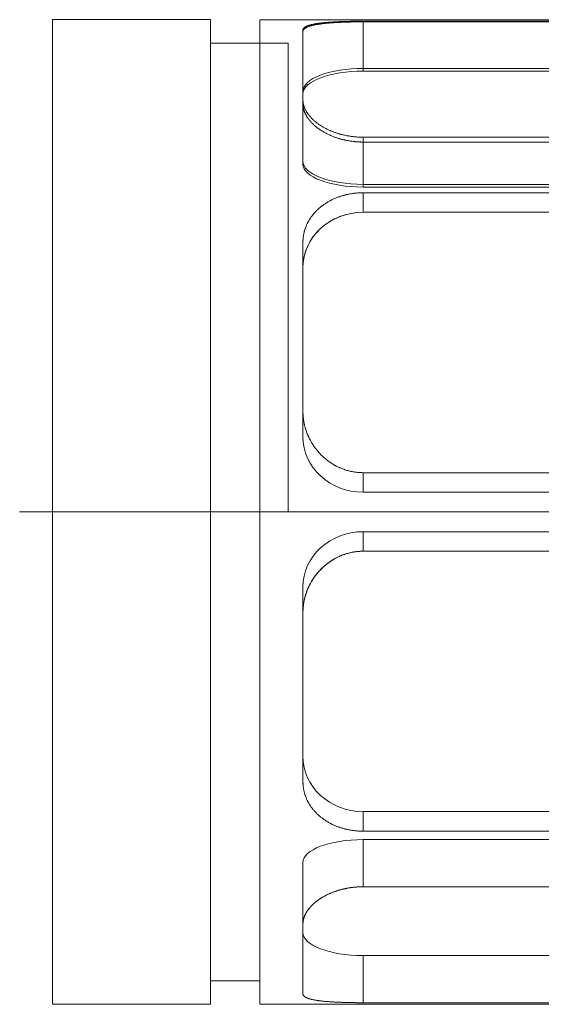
# Model space of a CAD drawing. Header units: millimetres. Extents: x 19428 to 22105, y 2450 to 5923.
# Tile 8 of 35: x 20719.35 to 20727.4, y 3492.61 to 3507.81. Entities that reach past the tile are written whole.
import ezdxf

# ---------------------------------------------------------------- set-up
doc = ezdxf.new("R2010")
doc.units = ezdxf.units.MM
doc.layers.add('图层7', color=4, linetype='Continuous', lineweight=13)

# ---------------------------------------------------------------- blocks, each defined once
blk = doc.blocks.new('VL-O-1-4')
at = {"layer": '图层7'}
for p, q in [((1810.248, -1474.71), (1810.248, -1489.91)), ((1812.689, -1474.71), (1810.248, -1474.71)), ((1812.689, -1474.71), (1812.689, -1489.91)), ((1813.449, -1474.711), (1839.449, -1474.711)), ((1813.449, -1489.91), (1813.449, -1474.711)), ((1815.044, -1474.735), (1824.218, -1474.735)), ((1815.044, -1474.735), (1815.044, -1474.745)), ((1824.218, -1474.745), (1815.044, -1474.745)), ((1815.044, -1474.745), (1815.044, -1475.504)), ((1814.116, -1474.871), (1814.116, -1474.895)), ((1814.116, -1474.895), (1814.116, -1476.011)), ((1813.449, -1475.072), (1812.689, -1475.072)), ((1813.888, -1475.072), (1813.449, -1475.072)), ((1813.888, -1475.073), (1813.449, -1475.073)), ((1813.888, -1482.31), (1813.888, -1475.073)), ((1815.044, -1475.463), (1824.218, -1475.463)), ((1824.218, -1475.504), (1815.044, -1475.504)), ((1814.116, -1476.011), (1814.116, -1476.939)), ((1824.218, -1476.524), (1815.044, -1476.524)), ((1815.044, -1476.524), (1815.044, -1477.294)), ((1815.044, -1476.599), (1824.218, -1476.599)), ((1824.218, -1477.253), (1815.044, -1477.253)), ((1815.044, -1477.294), (1824.218, -1477.294)), ((1824.218, -1477.383), (1815.044, -1477.383)), ((1815.044, -1477.383), (1815.044, -1477.684)), ((1824.218, -1477.684), (1815.044, -1477.684)), ((1814.116, -1478.15), (1814.116, -1480.755)), ((1814.116, -1480.755), (1814.116, -1481.147)), ((1815.044, -1481.704), (1824.218, -1481.704)), ((1815.044, -1481.704), (1815.044, -1482.005)), ((1815.044, -1482.005), (1824.218, -1482.005)), ((1847.155, -1482.31), (1809.742, -1482.31)), ((1834.515, -1482.31), (1813.888, -1482.31)), ((1815.044, -1482.917), (1815.044, -1482.616)), ((1824.218, -1482.616), (1815.044, -1482.616)), ((1824.218, -1482.917), (1815.044, -1482.917)), ((1814.116, -1483.866), (1814.116, -1483.473)), ((1814.116, -1483.866), (1814.116, -1486.471)), ((1815.044, -1487.238), (1815.044, -1486.936)), ((1815.044, -1486.936), (1824.218, -1486.936)), ((1815.044, -1487.238), (1824.218, -1487.238)), ((1815.044, -1488.096), (1815.044, -1487.368)), ((1824.218, -1487.368), (1815.044, -1487.368)), ((1814.116, -1488.67), (1814.116, -1487.723)), ((1824.218, -1488.096), (1815.044, -1488.096)), ((1814.116, -1488.67), (1814.116, -1489.75)), ((1815.044, -1489.886), (1815.044, -1489.158)), ((1815.044, -1489.158), (1824.218, -1489.158)), ((1812.689, -1489.548), (1813.449, -1489.548)), ((1815.044, -1489.886), (1824.218, -1489.886)), ((1810.248, -1489.91), (1812.689, -1489.91)), ((1813.449, -1489.91), (1839.449, -1489.91))]:
    blk.add_line(p, q, dxfattribs=at)
for points in [[(1814.116, -1474.871), (1814.116, -1474.87), (1814.116, -1474.867), (1814.116, -1474.865), (1814.117, -1474.863), (1814.117, -1474.862), (1814.118, -1474.859), (1814.119, -1474.857), (1814.12, -1474.854), (1814.121, -1474.851), (1814.123, -1474.849), (1814.123, -1474.848), (1814.124, -1474.846), (1814.126, -1474.844), (1814.128, -1474.841), (1814.131, -1474.839), (1814.133, -1474.836), (1814.136, -1474.834), (1814.137, -1474.833), (1814.139, -1474.831), (1814.142, -1474.829), (1814.145, -1474.827), (1814.147, -1474.825), (1814.148, -1474.824), (1814.152, -1474.822), (1814.156, -1474.82), (1814.158, -1474.819), (1814.16, -1474.817), (1814.164, -1474.815), (1814.169, -1474.813), (1814.173, -1474.811), (1814.178, -1474.809), (1814.183, -1474.807), (1814.186, -1474.806), (1814.188, -1474.805), (1814.194, -1474.803), (1814.199, -1474.801), (1814.205, -1474.799), (1814.211, -1474.797), (1814.217, -1474.795), (1814.22, -1474.794), (1814.223, -1474.793), (1814.23, -1474.791), (1814.236, -1474.79), (1814.243, -1474.788), (1814.25, -1474.786), (1814.257, -1474.784), (1814.261, -1474.784), (1814.264, -1474.783), (1814.272, -1474.781), (1814.279, -1474.78), (1814.287, -1474.778), (1814.295, -1474.777), (1814.303, -1474.775), (1814.307, -1474.774), (1814.311, -1474.774), (1814.319, -1474.772), (1814.328, -1474.771), (1814.336, -1474.77), (1814.345, -1474.768), (1814.354, -1474.767), (1814.358, -1474.766), (1814.362, -1474.766), (1814.371, -1474.765), (1814.38, -1474.764), (1814.385, -1474.763), (1814.389, -1474.762), (1814.399, -1474.761), (1814.408, -1474.76), (1814.413, -1474.76), (1814.418, -1474.759), (1814.427, -1474.758), (1814.437, -1474.757), (1814.447, -1474.756), (1814.458, -1474.755), (1814.468, -1474.754), (1814.473, -1474.754), (1814.479, -1474.753), (1814.489, -1474.752), (1814.5, -1474.752), (1814.511, -1474.751), (1814.522, -1474.75), (1814.534, -1474.749), (1814.539, -1474.749), (1814.545, -1474.748), (1814.557, -1474.748), (1814.568, -1474.747), (1814.58, -1474.746), (1814.592, -1474.745), (1814.604, -1474.745), (1814.61, -1474.744), (1814.616, -1474.744), (1814.629, -1474.744), (1814.641, -1474.743), (1814.654, -1474.742), (1814.666, -1474.742), (1814.679, -1474.741), (1814.685, -1474.741), (1814.692, -1474.741), (1814.704, -1474.74), (1814.717, -1474.74), (1814.73, -1474.739), (1814.743, -1474.739), (1814.757, -1474.739), (1814.763, -1474.738), (1814.77, -1474.738), (1814.783, -1474.738), (1814.796, -1474.738), (1814.803, -1474.737), (1814.81, -1474.737), (1814.823, -1474.737), (1814.837, -1474.737), (1814.843, -1474.737), (1814.85, -1474.736), (1814.863, -1474.736), (1814.877, -1474.736), (1814.89, -1474.736), (1814.904, -1474.736), (1814.917, -1474.735), (1814.924, -1474.735), (1814.931, -1474.735), (1814.944, -1474.735), (1814.958, -1474.735), (1814.971, -1474.735), (1814.985, -1474.735), (1814.998, -1474.735), (1815.005, -1474.735), (1815.011, -1474.735), (1815.025, -1474.735), (1815.038, -1474.735), (1815.044, -1474.735)], [(1815.044, -1474.745), (1815.038, -1474.745), (1815.025, -1474.745), (1815.011, -1474.745), (1815.005, -1474.745), (1814.998, -1474.745), (1814.985, -1474.745), (1814.971, -1474.745), (1814.958, -1474.745), (1814.945, -1474.745), (1814.931, -1474.745), (1814.924, -1474.745), (1814.918, -1474.745), (1814.904, -1474.746), (1814.891, -1474.746), (1814.877, -1474.746), (1814.864, -1474.746), (1814.85, -1474.747), (1814.844, -1474.747), (1814.837, -1474.747), (1814.823, -1474.747), (1814.81, -1474.748), (1814.803, -1474.748), (1814.797, -1474.748), (1814.783, -1474.748), (1814.77, -1474.749), (1814.764, -1474.749), (1814.757, -1474.749), (1814.744, -1474.75), (1814.731, -1474.75), (1814.718, -1474.751), (1814.705, -1474.751), (1814.692, -1474.752), (1814.686, -1474.752), (1814.679, -1474.752), (1814.667, -1474.753), (1814.654, -1474.754), (1814.642, -1474.754), (1814.629, -1474.755), (1814.617, -1474.756), (1814.611, -1474.756), (1814.605, -1474.756), (1814.593, -1474.757), (1814.581, -1474.758), (1814.569, -1474.759), (1814.557, -1474.76), (1814.546, -1474.76), (1814.54, -1474.761), (1814.534, -1474.761), (1814.523, -1474.762), (1814.512, -1474.763), (1814.501, -1474.764), (1814.49, -1474.765), (1814.479, -1474.766), (1814.474, -1474.767), (1814.468, -1474.767), (1814.458, -1474.768), (1814.448, -1474.769), (1814.438, -1474.77), (1814.428, -1474.772), (1814.418, -1474.773), (1814.413, -1474.773), (1814.408, -1474.774), (1814.399, -1474.775), (1814.39, -1474.776), (1814.385, -1474.777), (1814.381, -1474.778), (1814.372, -1474.779), (1814.363, -1474.78), (1814.358, -1474.781), (1814.354, -1474.782), (1814.345, -1474.783), (1814.337, -1474.784), (1814.328, -1474.786), (1814.32, -1474.787), (1814.311, -1474.789), (1814.307, -1474.79), (1814.303, -1474.79), (1814.295, -1474.792), (1814.287, -1474.794), (1814.28, -1474.795), (1814.272, -1474.797), (1814.265, -1474.799), (1814.261, -1474.8), (1814.257, -1474.801), (1814.25, -1474.803), (1814.243, -1474.804), (1814.237, -1474.806), (1814.23, -1474.808), (1814.224, -1474.81), (1814.22, -1474.811), (1814.217, -1474.812), (1814.211, -1474.814), (1814.205, -1474.816), (1814.199, -1474.819), (1814.194, -1474.821), (1814.188, -1474.823), (1814.186, -1474.824), (1814.183, -1474.825), (1814.178, -1474.827), (1814.173, -1474.83), (1814.169, -1474.832), (1814.164, -1474.834), (1814.16, -1474.837), (1814.158, -1474.838), (1814.156, -1474.839), (1814.152, -1474.842), (1814.148, -1474.844), (1814.147, -1474.845), (1814.145, -1474.847), (1814.142, -1474.849), (1814.139, -1474.852), (1814.137, -1474.853), (1814.136, -1474.854), (1814.133, -1474.857), (1814.131, -1474.86), (1814.128, -1474.862), (1814.126, -1474.865), (1814.124, -1474.868), (1814.123, -1474.869), (1814.123, -1474.871), (1814.121, -1474.873), (1814.12, -1474.876), (1814.119, -1474.879), (1814.118, -1474.882), (1814.117, -1474.885), (1814.117, -1474.886), (1814.116, -1474.887), (1814.116, -1474.89), (1814.116, -1474.893), (1814.116, -1474.895)], [(1815.044, -1476.524), (1815.038, -1476.524), (1815.025, -1476.524), (1815.011, -1476.524), (1815.005, -1476.524), (1814.998, -1476.524), (1814.985, -1476.523), (1814.971, -1476.522), (1814.958, -1476.522), (1814.944, -1476.521), (1814.931, -1476.52), (1814.924, -1476.519), (1814.917, -1476.518), (1814.904, -1476.517), (1814.89, -1476.516), (1814.877, -1476.514), (1814.863, -1476.512), (1814.85, -1476.51), (1814.843, -1476.509), (1814.837, -1476.508), (1814.823, -1476.506), (1814.81, -1476.504), (1814.803, -1476.503), (1814.796, -1476.502), (1814.783, -1476.499), (1814.77, -1476.496), (1814.763, -1476.495), (1814.757, -1476.493), (1814.743, -1476.49), (1814.73, -1476.487), (1814.717, -1476.484), (1814.704, -1476.481), (1814.692, -1476.477), (1814.685, -1476.476), (1814.679, -1476.474), (1814.666, -1476.47), (1814.654, -1476.466), (1814.641, -1476.462), (1814.629, -1476.458), (1814.616, -1476.454), (1814.61, -1476.452), (1814.604, -1476.45), (1814.592, -1476.445), (1814.58, -1476.441), (1814.568, -1476.436), (1814.557, -1476.431), (1814.545, -1476.427), (1814.539, -1476.424), (1814.534, -1476.422), (1814.522, -1476.417), (1814.511, -1476.412), (1814.5, -1476.406), (1814.489, -1476.401), (1814.479, -1476.396), (1814.473, -1476.393), (1814.468, -1476.391), (1814.458, -1476.385), (1814.447, -1476.38), (1814.437, -1476.374), (1814.427, -1476.368), (1814.418, -1476.363), (1814.413, -1476.36), (1814.408, -1476.357), (1814.399, -1476.351), (1814.389, -1476.345), (1814.385, -1476.342), (1814.38, -1476.339), (1814.371, -1476.333), (1814.362, -1476.327), (1814.358, -1476.324), (1814.354, -1476.321), (1814.345, -1476.315), (1814.336, -1476.308), (1814.328, -1476.302), (1814.319, -1476.295), (1814.311, -1476.289), (1814.307, -1476.285), (1814.303, -1476.282), (1814.295, -1476.275), (1814.287, -1476.268), (1814.279, -1476.262), (1814.272, -1476.255), (1814.264, -1476.248), (1814.261, -1476.244), (1814.257, -1476.24), (1814.25, -1476.233), (1814.243, -1476.226), (1814.236, -1476.219), (1814.23, -1476.211), (1814.223, -1476.204), (1814.22, -1476.2), (1814.217, -1476.197), (1814.211, -1476.189), (1814.205, -1476.182), (1814.199, -1476.174), (1814.194, -1476.167), (1814.188, -1476.159), (1814.186, -1476.155), (1814.183, -1476.151), (1814.178, -1476.144), (1814.173, -1476.136), (1814.169, -1476.128), (1814.164, -1476.121), (1814.16, -1476.113), (1814.158, -1476.109), (1814.156, -1476.105), (1814.152, -1476.098), (1814.148, -1476.09), (1814.147, -1476.086), (1814.145, -1476.082), (1814.142, -1476.074), (1814.139, -1476.067), (1814.137, -1476.063), (1814.136, -1476.059), (1814.133, -1476.051), (1814.131, -1476.044), (1814.128, -1476.036), (1814.126, -1476.028), (1814.124, -1476.021), (1814.123, -1476.017), (1814.123, -1476.013), (1814.121, -1476.006), (1814.12, -1475.998), (1814.119, -1475.991), (1814.118, -1475.983), (1814.117, -1475.976), (1814.117, -1475.972), (1814.116, -1475.968), (1814.116, -1475.961), (1814.116, -1475.954), (1814.116, -1475.95)], [(1814.116, -1476.011), (1814.116, -1476.015), (1814.116, -1476.022), (1814.116, -1476.03), (1814.117, -1476.034), (1814.117, -1476.037), (1814.118, -1476.045), (1814.119, -1476.053), (1814.12, -1476.06), (1814.121, -1476.068), (1814.123, -1476.076), (1814.123, -1476.08), (1814.124, -1476.084), (1814.126, -1476.091), (1814.128, -1476.099), (1814.13, -1476.107), (1814.133, -1476.115), (1814.136, -1476.123), (1814.137, -1476.127), (1814.139, -1476.131), (1814.142, -1476.138), (1814.145, -1476.146), (1814.147, -1476.15), (1814.148, -1476.154), (1814.152, -1476.162), (1814.156, -1476.17), (1814.158, -1476.174), (1814.16, -1476.178), (1814.164, -1476.186), (1814.169, -1476.194), (1814.173, -1476.202), (1814.178, -1476.209), (1814.183, -1476.217), (1814.186, -1476.221), (1814.188, -1476.225), (1814.194, -1476.233), (1814.199, -1476.24), (1814.205, -1476.248), (1814.211, -1476.256), (1814.217, -1476.263), (1814.22, -1476.267), (1814.223, -1476.271), (1814.23, -1476.279), (1814.236, -1476.286), (1814.243, -1476.293), (1814.25, -1476.301), (1814.257, -1476.308), (1814.261, -1476.312), (1814.264, -1476.315), (1814.272, -1476.323), (1814.279, -1476.33), (1814.287, -1476.337), (1814.295, -1476.344), (1814.303, -1476.351), (1814.307, -1476.354), (1814.311, -1476.358), (1814.319, -1476.364), (1814.327, -1476.371), (1814.336, -1476.378), (1814.344, -1476.384), (1814.353, -1476.391), (1814.357, -1476.394), (1814.362, -1476.397), (1814.371, -1476.403), (1814.38, -1476.409), (1814.384, -1476.412), (1814.389, -1476.415), (1814.398, -1476.421), (1814.408, -1476.427), (1814.412, -1476.43), (1814.417, -1476.433), (1814.427, -1476.439), (1814.437, -1476.445), (1814.447, -1476.451), (1814.457, -1476.456), (1814.467, -1476.462), (1814.473, -1476.465), (1814.478, -1476.467), (1814.489, -1476.473), (1814.5, -1476.478), (1814.511, -1476.483), (1814.522, -1476.489), (1814.533, -1476.494), (1814.539, -1476.496), (1814.544, -1476.499), (1814.556, -1476.504), (1814.568, -1476.508), (1814.58, -1476.513), (1814.592, -1476.518), (1814.604, -1476.522), (1814.61, -1476.525), (1814.616, -1476.527), (1814.628, -1476.531), (1814.641, -1476.535), (1814.653, -1476.539), (1814.666, -1476.543), (1814.678, -1476.547), (1814.685, -1476.549), (1814.691, -1476.551), (1814.704, -1476.554), (1814.717, -1476.558), (1814.73, -1476.561), (1814.743, -1476.564), (1814.756, -1476.567), (1814.763, -1476.569), (1814.769, -1476.57), (1814.783, -1476.573), (1814.796, -1476.576), (1814.803, -1476.577), (1814.809, -1476.578), (1814.823, -1476.58), (1814.836, -1476.583), (1814.843, -1476.584), (1814.85, -1476.585), (1814.863, -1476.587), (1814.877, -1476.588), (1814.89, -1476.59), (1814.904, -1476.592), (1814.917, -1476.593), (1814.924, -1476.594), (1814.931, -1476.594), (1814.944, -1476.595), (1814.958, -1476.596), (1814.971, -1476.597), (1814.985, -1476.598), (1814.998, -1476.598), (1815.005, -1476.598), (1815.011, -1476.599), (1815.025, -1476.599), (1815.038, -1476.599), (1815.044, -1476.599)], [(1815.044, -1477.383), (1815.038, -1477.383), (1815.025, -1477.383), (1815.011, -1477.383), (1815.005, -1477.383), (1814.998, -1477.384), (1814.985, -1477.384), (1814.971, -1477.385), (1814.958, -1477.386), (1814.944, -1477.387), (1814.931, -1477.388), (1814.924, -1477.389), (1814.917, -1477.39), (1814.904, -1477.391), (1814.89, -1477.393), (1814.877, -1477.395), (1814.863, -1477.397), (1814.85, -1477.399), (1814.843, -1477.4), (1814.837, -1477.401), (1814.823, -1477.404), (1814.81, -1477.407), (1814.803, -1477.408), (1814.796, -1477.41), (1814.783, -1477.413), (1814.77, -1477.416), (1814.763, -1477.418), (1814.757, -1477.419), (1814.743, -1477.423), (1814.73, -1477.426), (1814.717, -1477.43), (1814.704, -1477.434), (1814.692, -1477.438), (1814.685, -1477.441), (1814.679, -1477.443), (1814.666, -1477.447), (1814.654, -1477.452), (1814.641, -1477.457), (1814.629, -1477.462), (1814.616, -1477.467), (1814.61, -1477.469), (1814.604, -1477.472), (1814.592, -1477.477), (1814.58, -1477.483), (1814.568, -1477.488), (1814.557, -1477.494), (1814.545, -1477.5), (1814.539, -1477.503), (1814.534, -1477.506), (1814.522, -1477.512), (1814.511, -1477.518), (1814.5, -1477.525), (1814.489, -1477.531), (1814.479, -1477.538), (1814.473, -1477.541), (1814.468, -1477.544), (1814.458, -1477.551), (1814.447, -1477.558), (1814.437, -1477.565), (1814.427, -1477.572), (1814.418, -1477.579), (1814.413, -1477.583), (1814.408, -1477.586), (1814.399, -1477.594), (1814.389, -1477.601), (1814.385, -1477.605), (1814.38, -1477.609), (1814.371, -1477.616), (1814.362, -1477.624), (1814.358, -1477.628), (1814.354, -1477.632), (1814.345, -1477.64), (1814.336, -1477.648), (1814.328, -1477.656), (1814.319, -1477.665), (1814.311, -1477.674), (1814.307, -1477.678), (1814.303, -1477.682), (1814.295, -1477.691), (1814.287, -1477.7), (1814.279, -1477.709), (1814.272, -1477.718), (1814.264, -1477.728), (1814.261, -1477.732), (1814.257, -1477.737), (1814.25, -1477.747), (1814.243, -1477.756), (1814.236, -1477.766), (1814.23, -1477.776), (1814.223, -1477.786), (1814.22, -1477.791), (1814.217, -1477.796), (1814.211, -1477.806), (1814.205, -1477.816), (1814.199, -1477.826), (1814.194, -1477.837), (1814.188, -1477.847), (1814.186, -1477.852), (1814.183, -1477.858), (1814.178, -1477.868), (1814.173, -1477.879), (1814.169, -1477.89), (1814.164, -1477.9), (1814.16, -1477.911), (1814.158, -1477.917), (1814.156, -1477.922), (1814.152, -1477.933), (1814.148, -1477.944), (1814.147, -1477.949), (1814.145, -1477.955), (1814.142, -1477.966), (1814.139, -1477.977), (1814.137, -1477.983), (1814.136, -1477.988), (1814.133, -1477.999), (1814.131, -1478.011), (1814.128, -1478.022), (1814.126, -1478.033), (1814.124, -1478.044), (1814.123, -1478.05), (1814.123, -1478.055), (1814.121, -1478.066), (1814.12, -1478.078), (1814.119, -1478.089), (1814.118, -1478.1), (1814.117, -1478.111), (1814.117, -1478.117), (1814.116, -1478.122), (1814.116, -1478.133), (1814.116, -1478.144), (1814.116, -1478.15)], [(1814.116, -1478.15), (1814.116, -1478.144), (1814.116, -1478.133), (1814.116, -1478.122), (1814.117, -1478.117), (1814.117, -1478.111), (1814.118, -1478.1), (1814.119, -1478.089), (1814.12, -1478.078), (1814.121, -1478.066), (1814.123, -1478.055), (1814.123, -1478.05), (1814.124, -1478.044), (1814.126, -1478.033), (1814.128, -1478.022), (1814.131, -1478.011), (1814.133, -1477.999), (1814.136, -1477.988), (1814.137, -1477.983), (1814.139, -1477.977), (1814.142, -1477.966), (1814.145, -1477.955), (1814.147, -1477.949), (1814.148, -1477.944), (1814.152, -1477.933), (1814.156, -1477.922), (1814.158, -1477.917), (1814.16, -1477.911), (1814.164, -1477.9), (1814.169, -1477.89), (1814.173, -1477.879), (1814.178, -1477.868), (1814.183, -1477.858), (1814.186, -1477.852), (1814.188, -1477.847), (1814.194, -1477.837), (1814.199, -1477.826), (1814.205, -1477.816), (1814.211, -1477.806), (1814.217, -1477.796), (1814.22, -1477.791), (1814.223, -1477.786), (1814.23, -1477.776), (1814.236, -1477.766), (1814.243, -1477.756), (1814.25, -1477.747), (1814.257, -1477.737), (1814.261, -1477.732), (1814.264, -1477.728), (1814.272, -1477.718), (1814.279, -1477.709), (1814.287, -1477.7), (1814.295, -1477.691), (1814.303, -1477.682), (1814.307, -1477.678), (1814.311, -1477.674), (1814.319, -1477.665), (1814.328, -1477.656), (1814.336, -1477.648), (1814.345, -1477.64), (1814.354, -1477.632), (1814.358, -1477.628), (1814.362, -1477.624), (1814.371, -1477.616), (1814.38, -1477.609), (1814.385, -1477.605), (1814.389, -1477.601), (1814.399, -1477.594), (1814.408, -1477.586), (1814.413, -1477.583), (1814.418, -1477.579), (1814.427, -1477.572), (1814.437, -1477.565), (1814.447, -1477.558), (1814.458, -1477.551), (1814.468, -1477.544), (1814.473, -1477.541), (1814.479, -1477.538), (1814.489, -1477.531), (1814.5, -1477.525), (1814.511, -1477.518), (1814.522, -1477.512), (1814.534, -1477.506), (1814.539, -1477.503), (1814.545, -1477.5), (1814.557, -1477.494), (1814.568, -1477.488), (1814.58, -1477.483), (1814.592, -1477.477), (1814.604, -1477.472), (1814.61, -1477.469), (1814.616, -1477.467), (1814.629, -1477.462), (1814.641, -1477.457), (1814.654, -1477.452), (1814.666, -1477.447), (1814.679, -1477.443), (1814.685, -1477.441), (1814.692, -1477.438), (1814.704, -1477.434), (1814.717, -1477.43), (1814.73, -1477.426), (1814.743, -1477.423), (1814.757, -1477.419), (1814.763, -1477.418), (1814.77, -1477.416), (1814.783, -1477.413), (1814.796, -1477.41), (1814.803, -1477.408), (1814.81, -1477.407), (1814.823, -1477.404), (1814.837, -1477.401), (1814.843, -1477.4), (1814.85, -1477.399), (1814.863, -1477.397), (1814.877, -1477.395), (1814.89, -1477.393), (1814.904, -1477.391), (1814.917, -1477.39), (1814.924, -1477.389), (1814.931, -1477.388), (1814.944, -1477.387), (1814.958, -1477.386), (1814.971, -1477.385), (1814.985, -1477.384), (1814.998, -1477.384), (1815.005, -1477.383), (1815.011, -1477.383), (1815.025, -1477.383), (1815.038, -1477.383), (1815.044, -1477.383)], [(1814.116, -1480.755), (1814.116, -1480.761), (1814.116, -1480.774), (1814.116, -1480.787), (1814.117, -1480.794), (1814.117, -1480.8), (1814.118, -1480.814), (1814.119, -1480.827), (1814.12, -1480.84), (1814.121, -1480.853), (1814.123, -1480.866), (1814.123, -1480.873), (1814.124, -1480.88), (1814.126, -1480.893), (1814.128, -1480.906), (1814.131, -1480.92), (1814.133, -1480.933), (1814.136, -1480.946), (1814.137, -1480.953), (1814.139, -1480.96), (1814.142, -1480.973), (1814.145, -1480.986), (1814.147, -1480.993), (1814.148, -1480.999), (1814.152, -1481.013), (1814.156, -1481.026), (1814.158, -1481.032), (1814.16, -1481.039), (1814.164, -1481.052), (1814.169, -1481.065), (1814.173, -1481.078), (1814.178, -1481.091), (1814.183, -1481.104), (1814.186, -1481.11), (1814.188, -1481.117), (1814.194, -1481.129), (1814.199, -1481.142), (1814.205, -1481.155), (1814.211, -1481.167), (1814.217, -1481.18), (1814.22, -1481.186), (1814.223, -1481.192), (1814.23, -1481.204), (1814.236, -1481.216), (1814.243, -1481.228), (1814.25, -1481.24), (1814.257, -1481.252), (1814.261, -1481.258), (1814.264, -1481.264), (1814.272, -1481.275), (1814.279, -1481.287), (1814.287, -1481.298), (1814.295, -1481.309), (1814.303, -1481.32), (1814.307, -1481.326), (1814.311, -1481.331), (1814.319, -1481.342), (1814.328, -1481.353), (1814.336, -1481.363), (1814.345, -1481.373), (1814.354, -1481.383), (1814.358, -1481.388), (1814.362, -1481.393), (1814.371, -1481.403), (1814.38, -1481.413), (1814.385, -1481.418), (1814.389, -1481.422), (1814.399, -1481.432), (1814.408, -1481.441), (1814.413, -1481.446), (1814.418, -1481.45), (1814.427, -1481.459), (1814.437, -1481.468), (1814.447, -1481.477), (1814.458, -1481.486), (1814.468, -1481.495), (1814.473, -1481.499), (1814.479, -1481.503), (1814.489, -1481.511), (1814.5, -1481.52), (1814.511, -1481.528), (1814.522, -1481.536), (1814.534, -1481.544), (1814.539, -1481.548), (1814.545, -1481.552), (1814.557, -1481.559), (1814.568, -1481.566), (1814.58, -1481.574), (1814.592, -1481.581), (1814.604, -1481.588), (1814.61, -1481.591), (1814.616, -1481.594), (1814.629, -1481.601), (1814.641, -1481.607), (1814.654, -1481.613), (1814.666, -1481.619), (1814.679, -1481.625), (1814.685, -1481.628), (1814.692, -1481.631), (1814.704, -1481.636), (1814.717, -1481.641), (1814.73, -1481.646), (1814.743, -1481.651), (1814.757, -1481.656), (1814.763, -1481.658), (1814.77, -1481.66), (1814.783, -1481.664), (1814.796, -1481.668), (1814.803, -1481.67), (1814.81, -1481.672), (1814.823, -1481.676), (1814.837, -1481.679), (1814.843, -1481.68), (1814.85, -1481.682), (1814.863, -1481.685), (1814.877, -1481.688), (1814.89, -1481.69), (1814.904, -1481.692), (1814.917, -1481.694), (1814.924, -1481.695), (1814.931, -1481.696), (1814.944, -1481.698), (1814.958, -1481.699), (1814.971, -1481.701), (1814.985, -1481.702), (1814.998, -1481.702), (1815.005, -1481.703), (1815.011, -1481.703), (1815.025, -1481.703), (1815.038, -1481.704), (1815.044, -1481.704)], [(1815.044, -1481.704), (1815.038, -1481.704), (1815.025, -1481.703), (1815.011, -1481.703), (1815.005, -1481.703), (1814.998, -1481.702), (1814.985, -1481.702), (1814.971, -1481.701), (1814.958, -1481.699), (1814.944, -1481.698), (1814.931, -1481.696), (1814.924, -1481.695), (1814.917, -1481.694), (1814.904, -1481.692), (1814.89, -1481.69), (1814.877, -1481.688), (1814.863, -1481.685), (1814.85, -1481.682), (1814.843, -1481.68), (1814.837, -1481.679), (1814.823, -1481.676), (1814.81, -1481.672), (1814.803, -1481.67), (1814.796, -1481.668), (1814.783, -1481.664), (1814.77, -1481.66), (1814.763, -1481.658), (1814.757, -1481.656), (1814.743, -1481.651), (1814.73, -1481.646), (1814.717, -1481.641), (1814.704, -1481.636), (1814.692, -1481.631), (1814.685, -1481.628), (1814.679, -1481.625), (1814.666, -1481.619), (1814.654, -1481.613), (1814.641, -1481.607), (1814.629, -1481.601), (1814.616, -1481.594), (1814.61, -1481.591), (1814.604, -1481.588), (1814.592, -1481.581), (1814.58, -1481.574), (1814.568, -1481.566), (1814.557, -1481.559), (1814.545, -1481.552), (1814.539, -1481.548), (1814.534, -1481.544), (1814.522, -1481.536), (1814.511, -1481.528), (1814.5, -1481.52), (1814.489, -1481.511), (1814.479, -1481.503), (1814.473, -1481.499), (1814.468, -1481.495), (1814.458, -1481.486), (1814.447, -1481.477), (1814.437, -1481.468), (1814.427, -1481.459), (1814.418, -1481.45), (1814.413, -1481.446), (1814.408, -1481.441), (1814.399, -1481.432), (1814.389, -1481.422), (1814.385, -1481.418), (1814.38, -1481.413), (1814.371, -1481.403), (1814.362, -1481.393), (1814.358, -1481.388), (1814.354, -1481.383), (1814.345, -1481.373), (1814.336, -1481.363), (1814.328, -1481.353), (1814.319, -1481.342), (1814.311, -1481.331), (1814.307, -1481.326), (1814.303, -1481.32), (1814.295, -1481.309), (1814.287, -1481.298), (1814.279, -1481.287), (1814.272, -1481.275), (1814.264, -1481.264), (1814.261, -1481.258), (1814.257, -1481.252), (1814.25, -1481.24), (1814.243, -1481.228), (1814.236, -1481.216), (1814.23, -1481.204), (1814.223, -1481.192), (1814.22, -1481.186), (1814.217, -1481.18), (1814.211, -1481.167), (1814.205, -1481.155), (1814.199, -1481.142), (1814.194, -1481.129), (1814.188, -1481.117), (1814.186, -1481.11), (1814.183, -1481.104), (1814.178, -1481.091), (1814.173, -1481.078), (1814.169, -1481.065), (1814.164, -1481.052), (1814.16, -1481.039), (1814.158, -1481.032), (1814.156, -1481.026), (1814.152, -1481.013), (1814.148, -1480.999), (1814.147, -1480.993), (1814.145, -1480.986), (1814.142, -1480.973), (1814.139, -1480.96), (1814.137, -1480.953), (1814.136, -1480.946), (1814.133, -1480.933), (1814.131, -1480.92), (1814.128, -1480.906), (1814.126, -1480.893), (1814.124, -1480.88), (1814.123, -1480.873), (1814.123, -1480.866), (1814.121, -1480.853), (1814.12, -1480.84), (1814.119, -1480.827), (1814.118, -1480.814), (1814.117, -1480.8), (1814.117, -1480.794), (1814.116, -1480.787), (1814.116, -1480.774), (1814.116, -1480.761), (1814.116, -1480.755)], [(1815.044, -1482.917), (1815.038, -1482.917), (1815.025, -1482.917), (1815.011, -1482.918), (1815.005, -1482.918), (1814.998, -1482.918), (1814.985, -1482.919), (1814.971, -1482.92), (1814.958, -1482.921), (1814.944, -1482.923), (1814.931, -1482.925), (1814.924, -1482.925), (1814.917, -1482.926), (1814.904, -1482.928), (1814.89, -1482.931), (1814.877, -1482.933), (1814.863, -1482.936), (1814.85, -1482.939), (1814.843, -1482.94), (1814.837, -1482.942), (1814.823, -1482.945), (1814.81, -1482.949), (1814.803, -1482.951), (1814.796, -1482.953), (1814.783, -1482.956), (1814.77, -1482.961), (1814.763, -1482.963), (1814.757, -1482.965), (1814.743, -1482.97), (1814.73, -1482.974), (1814.717, -1482.979), (1814.704, -1482.985), (1814.692, -1482.99), (1814.685, -1482.993), (1814.679, -1482.996), (1814.666, -1483.001), (1814.654, -1483.007), (1814.641, -1483.014), (1814.629, -1483.02), (1814.616, -1483.026), (1814.61, -1483.03), (1814.604, -1483.033), (1814.592, -1483.04), (1814.58, -1483.047), (1814.568, -1483.054), (1814.557, -1483.062), (1814.545, -1483.069), (1814.539, -1483.073), (1814.534, -1483.077), (1814.522, -1483.085), (1814.511, -1483.093), (1814.5, -1483.101), (1814.489, -1483.109), (1814.479, -1483.118), (1814.473, -1483.122), (1814.468, -1483.126), (1814.458, -1483.135), (1814.447, -1483.144), (1814.437, -1483.153), (1814.427, -1483.162), (1814.418, -1483.171), (1814.413, -1483.175), (1814.408, -1483.18), (1814.399, -1483.189), (1814.389, -1483.198), (1814.385, -1483.203), (1814.38, -1483.208), (1814.371, -1483.218), (1814.362, -1483.227), (1814.358, -1483.232), (1814.354, -1483.237), (1814.345, -1483.247), (1814.336, -1483.258), (1814.328, -1483.268), (1814.319, -1483.279), (1814.311, -1483.29), (1814.307, -1483.295), (1814.303, -1483.3), (1814.295, -1483.311), (1814.287, -1483.323), (1814.279, -1483.334), (1814.272, -1483.345), (1814.264, -1483.357), (1814.261, -1483.363), (1814.257, -1483.369), (1814.25, -1483.38), (1814.243, -1483.392), (1814.236, -1483.404), (1814.23, -1483.417), (1814.223, -1483.429), (1814.22, -1483.435), (1814.217, -1483.441), (1814.211, -1483.453), (1814.205, -1483.466), (1814.199, -1483.479), (1814.194, -1483.491), (1814.188, -1483.504), (1814.186, -1483.51), (1814.183, -1483.517), (1814.178, -1483.53), (1814.173, -1483.543), (1814.169, -1483.556), (1814.164, -1483.569), (1814.16, -1483.582), (1814.158, -1483.588), (1814.156, -1483.595), (1814.152, -1483.608), (1814.148, -1483.621), (1814.147, -1483.628), (1814.145, -1483.635), (1814.142, -1483.648), (1814.139, -1483.661), (1814.137, -1483.668), (1814.136, -1483.675), (1814.133, -1483.688), (1814.131, -1483.701), (1814.128, -1483.714), (1814.126, -1483.728), (1814.124, -1483.741), (1814.123, -1483.748), (1814.123, -1483.754), (1814.121, -1483.768), (1814.12, -1483.781), (1814.119, -1483.794), (1814.118, -1483.807), (1814.117, -1483.82), (1814.117, -1483.827), (1814.116, -1483.833), (1814.116, -1483.846), (1814.116, -1483.859), (1814.116, -1483.866)], [(1814.45, -1483.141), (1814.469, -1483.125), (1814.51, -1483.093), (1814.554, -1483.064), (1814.576, -1483.05)], [(1814.576, -1483.05), (1814.585, -1483.044), (1814.604, -1483.033), (1814.623, -1483.023), (1814.633, -1483.018)], [(1814.633, -1483.018), (1814.656, -1483.006), (1814.702, -1482.986), (1814.749, -1482.968), (1814.773, -1482.96)], [(1814.773, -1482.96), (1814.783, -1482.957), (1814.803, -1482.951), (1814.823, -1482.945), (1814.833, -1482.943)], [(1814.833, -1482.943), (1814.843, -1482.94), (1814.863, -1482.936), (1814.884, -1482.932), (1814.894, -1482.93)], [(1814.894, -1482.93), (1814.902, -1482.929), (1814.918, -1482.926), (1814.934, -1482.924), (1814.941, -1482.923)], [(1814.941, -1482.923), (1814.959, -1482.921), (1814.993, -1482.919), (1815.027, -1482.917), (1815.044, -1482.917)], [(1814.326, -1483.271), (1814.345, -1483.247), (1814.385, -1483.203), (1814.427, -1483.162), (1814.45, -1483.141)], [(1814.204, -1483.468), (1814.207, -1483.462), (1814.213, -1483.45), (1814.218, -1483.438), (1814.221, -1483.433), (1814.224, -1483.427), (1814.23, -1483.415), (1814.237, -1483.404), (1814.243, -1483.393), (1814.249, -1483.382), (1814.256, -1483.37), (1814.259, -1483.365), (1814.263, -1483.36), (1814.27, -1483.349), (1814.277, -1483.338), (1814.284, -1483.327), (1814.291, -1483.317), (1814.299, -1483.306), (1814.302, -1483.301), (1814.306, -1483.296), (1814.314, -1483.286), (1814.322, -1483.276), (1814.326, -1483.271)], [(1814.125, -1483.733), (1814.126, -1483.727), (1814.128, -1483.714), (1814.13, -1483.702), (1814.132, -1483.696), (1814.133, -1483.689), (1814.135, -1483.677), (1814.138, -1483.664), (1814.141, -1483.652), (1814.144, -1483.639), (1814.147, -1483.627), (1814.149, -1483.621), (1814.15, -1483.615), (1814.154, -1483.602), (1814.157, -1483.59), (1814.161, -1483.578), (1814.165, -1483.565), (1814.17, -1483.553), (1814.172, -1483.547), (1814.174, -1483.541), (1814.178, -1483.529), (1814.183, -1483.517), (1814.186, -1483.511)], [(1814.186, -1483.51), (1814.189, -1483.503), (1814.195, -1483.489), (1814.201, -1483.475), (1814.204, -1483.468)], [(1814.186, -1483.511), (1814.186, -1483.511), (1814.186, -1483.51), (1814.186, -1483.51), (1814.186, -1483.51)], [(1814.116, -1483.844), (1814.117, -1483.826), (1814.119, -1483.789), (1814.123, -1483.752), (1814.125, -1483.733)], [(1814.116, -1483.866), (1814.116, -1483.862), (1814.116, -1483.855), (1814.116, -1483.848), (1814.116, -1483.844)], [(1814.116, -1486.471), (1814.116, -1486.476), (1814.116, -1486.487), (1814.116, -1486.498), (1814.117, -1486.504), (1814.117, -1486.51), (1814.118, -1486.521), (1814.119, -1486.532), (1814.12, -1486.543), (1814.121, -1486.554), (1814.123, -1486.565), (1814.123, -1486.571), (1814.124, -1486.577), (1814.126, -1486.588), (1814.128, -1486.599), (1814.131, -1486.61), (1814.133, -1486.621), (1814.136, -1486.633), (1814.137, -1486.638), (1814.139, -1486.644), (1814.142, -1486.655), (1814.145, -1486.666), (1814.147, -1486.671), (1814.148, -1486.677), (1814.152, -1486.688), (1814.156, -1486.699), (1814.158, -1486.704), (1814.16, -1486.71), (1814.164, -1486.72), (1814.169, -1486.731), (1814.173, -1486.742), (1814.178, -1486.753), (1814.183, -1486.763), (1814.186, -1486.768), (1814.188, -1486.774), (1814.194, -1486.784), (1814.199, -1486.794), (1814.205, -1486.805), (1814.211, -1486.815), (1814.217, -1486.825), (1814.22, -1486.83), (1814.223, -1486.835), (1814.23, -1486.845), (1814.236, -1486.855), (1814.243, -1486.865), (1814.25, -1486.874), (1814.257, -1486.884), (1814.261, -1486.888), (1814.264, -1486.893), (1814.272, -1486.902), (1814.279, -1486.912), (1814.287, -1486.921), (1814.295, -1486.93), (1814.303, -1486.938), (1814.307, -1486.943), (1814.311, -1486.947), (1814.319, -1486.956), (1814.328, -1486.964), (1814.336, -1486.973), (1814.345, -1486.981), (1814.354, -1486.989), (1814.358, -1486.993), (1814.362, -1486.997), (1814.371, -1487.005), (1814.38, -1487.012), (1814.385, -1487.016), (1814.389, -1487.02), (1814.399, -1487.027), (1814.408, -1487.034), (1814.413, -1487.038), (1814.418, -1487.042), (1814.427, -1487.049), (1814.437, -1487.056), (1814.447, -1487.063), (1814.458, -1487.07), (1814.468, -1487.076), (1814.473, -1487.08), (1814.479, -1487.083), (1814.489, -1487.09), (1814.5, -1487.096), (1814.511, -1487.103), (1814.522, -1487.109), (1814.534, -1487.115), (1814.539, -1487.118), (1814.545, -1487.121), (1814.557, -1487.127), (1814.568, -1487.133), (1814.58, -1487.138), (1814.592, -1487.144), (1814.604, -1487.149), (1814.61, -1487.152), (1814.616, -1487.154), (1814.629, -1487.159), (1814.641, -1487.164), (1814.654, -1487.169), (1814.666, -1487.173), (1814.679, -1487.178), (1814.685, -1487.18), (1814.692, -1487.182), (1814.704, -1487.186), (1814.717, -1487.19), (1814.73, -1487.194), (1814.743, -1487.198), (1814.757, -1487.201), (1814.763, -1487.203), (1814.77, -1487.205), (1814.783, -1487.208), (1814.796, -1487.211), (1814.803, -1487.213), (1814.81, -1487.214), (1814.823, -1487.217), (1814.837, -1487.219), (1814.843, -1487.22), (1814.85, -1487.222), (1814.863, -1487.224), (1814.877, -1487.226), (1814.89, -1487.228), (1814.904, -1487.23), (1814.917, -1487.231), (1814.924, -1487.232), (1814.931, -1487.233), (1814.944, -1487.234), (1814.958, -1487.235), (1814.971, -1487.236), (1814.985, -1487.237), (1814.998, -1487.237), (1815.005, -1487.237), (1815.011, -1487.238), (1815.025, -1487.238), (1815.038, -1487.238), (1815.044, -1487.238)], [(1815.044, -1487.238), (1815.038, -1487.238), (1815.025, -1487.238), (1815.011, -1487.238), (1815.005, -1487.237), (1814.998, -1487.237), (1814.985, -1487.237), (1814.971, -1487.236), (1814.958, -1487.235), (1814.944, -1487.234), (1814.931, -1487.233), (1814.924, -1487.232), (1814.917, -1487.231), (1814.904, -1487.23), (1814.89, -1487.228), (1814.877, -1487.226), (1814.863, -1487.224), (1814.85, -1487.222), (1814.843, -1487.22), (1814.837, -1487.219), (1814.823, -1487.217), (1814.81, -1487.214), (1814.803, -1487.213), (1814.796, -1487.211), (1814.783, -1487.208), (1814.77, -1487.205), (1814.763, -1487.203), (1814.757, -1487.201), (1814.743, -1487.198), (1814.73, -1487.194), (1814.717, -1487.19), (1814.704, -1487.186), (1814.692, -1487.182), (1814.685, -1487.18), (1814.679, -1487.178), (1814.666, -1487.173), (1814.654, -1487.169), (1814.641, -1487.164), (1814.629, -1487.159), (1814.616, -1487.154), (1814.61, -1487.152), (1814.604, -1487.149), (1814.592, -1487.144), (1814.58, -1487.138), (1814.568, -1487.133), (1814.557, -1487.127), (1814.545, -1487.121), (1814.539, -1487.118), (1814.534, -1487.115), (1814.522, -1487.109), (1814.511, -1487.103), (1814.5, -1487.096), (1814.489, -1487.09), (1814.479, -1487.083), (1814.473, -1487.08), (1814.468, -1487.076), (1814.458, -1487.07), (1814.447, -1487.063), (1814.437, -1487.056), (1814.427, -1487.049), (1814.418, -1487.042), (1814.413, -1487.038), (1814.408, -1487.034), (1814.399, -1487.027), (1814.389, -1487.02), (1814.385, -1487.016), (1814.38, -1487.012), (1814.371, -1487.005), (1814.362, -1486.997), (1814.358, -1486.993), (1814.354, -1486.989), (1814.345, -1486.981), (1814.336, -1486.973), (1814.328, -1486.964), (1814.319, -1486.956), (1814.311, -1486.947), (1814.307, -1486.943), (1814.303, -1486.938), (1814.295, -1486.93), (1814.287, -1486.921), (1814.279, -1486.912), (1814.272, -1486.902), (1814.264, -1486.893), (1814.261, -1486.888), (1814.257, -1486.884), (1814.25, -1486.874), (1814.243, -1486.865), (1814.236, -1486.855), (1814.23, -1486.845), (1814.223, -1486.835), (1814.22, -1486.83), (1814.217, -1486.825), (1814.211, -1486.815), (1814.205, -1486.805), (1814.199, -1486.794), (1814.194, -1486.784), (1814.188, -1486.774), (1814.186, -1486.768), (1814.183, -1486.763), (1814.178, -1486.753), (1814.173, -1486.742), (1814.169, -1486.731), (1814.164, -1486.72), (1814.16, -1486.71), (1814.158, -1486.704), (1814.156, -1486.699), (1814.152, -1486.688), (1814.148, -1486.677), (1814.147, -1486.671), (1814.145, -1486.666), (1814.142, -1486.655), (1814.139, -1486.644), (1814.137, -1486.638), (1814.136, -1486.633), (1814.133, -1486.621), (1814.131, -1486.61), (1814.128, -1486.599), (1814.126, -1486.588), (1814.124, -1486.577), (1814.123, -1486.571), (1814.123, -1486.565), (1814.121, -1486.554), (1814.12, -1486.543), (1814.119, -1486.532), (1814.118, -1486.521), (1814.117, -1486.51), (1814.117, -1486.504), (1814.116, -1486.498), (1814.116, -1486.487), (1814.116, -1486.476), (1814.116, -1486.471)], [(1815.044, -1488.096), (1815.038, -1488.096), (1815.025, -1488.096), (1815.011, -1488.097), (1815.005, -1488.097), (1814.998, -1488.097), (1814.985, -1488.098), (1814.971, -1488.098), (1814.958, -1488.099), (1814.944, -1488.1), (1814.931, -1488.101), (1814.924, -1488.102), (1814.917, -1488.102), (1814.904, -1488.104), (1814.89, -1488.105), (1814.877, -1488.107), (1814.863, -1488.108), (1814.85, -1488.11), (1814.843, -1488.111), (1814.837, -1488.112), (1814.823, -1488.115), (1814.81, -1488.117), (1814.803, -1488.118), (1814.796, -1488.119), (1814.783, -1488.122), (1814.77, -1488.125), (1814.763, -1488.126), (1814.757, -1488.127), (1814.743, -1488.13), (1814.73, -1488.133), (1814.717, -1488.137), (1814.704, -1488.14), (1814.692, -1488.143), (1814.685, -1488.145), (1814.679, -1488.147), (1814.666, -1488.151), (1814.654, -1488.155), (1814.641, -1488.159), (1814.629, -1488.163), (1814.616, -1488.167), (1814.61, -1488.169), (1814.604, -1488.171), (1814.592, -1488.175), (1814.58, -1488.18), (1814.568, -1488.185), (1814.557, -1488.189), (1814.545, -1488.194), (1814.539, -1488.197), (1814.534, -1488.199), (1814.522, -1488.204), (1814.511, -1488.209), (1814.5, -1488.214), (1814.489, -1488.22), (1814.479, -1488.225), (1814.473, -1488.228), (1814.468, -1488.23), (1814.458, -1488.236), (1814.447, -1488.241), (1814.437, -1488.247), (1814.427, -1488.252), (1814.418, -1488.258), (1814.413, -1488.261), (1814.408, -1488.264), (1814.399, -1488.27), (1814.389, -1488.275), (1814.385, -1488.278), (1814.38, -1488.281), (1814.371, -1488.287), (1814.362, -1488.294), (1814.358, -1488.297), (1814.354, -1488.3), (1814.345, -1488.306), (1814.336, -1488.312), (1814.328, -1488.319), (1814.319, -1488.325), (1814.311, -1488.332), (1814.307, -1488.335), (1814.303, -1488.339), (1814.295, -1488.345), (1814.287, -1488.352), (1814.279, -1488.359), (1814.272, -1488.366), (1814.264, -1488.373), (1814.261, -1488.377), (1814.257, -1488.38), (1814.25, -1488.388), (1814.243, -1488.395), (1814.236, -1488.402), (1814.23, -1488.409), (1814.223, -1488.417), (1814.22, -1488.42), (1814.217, -1488.424), (1814.211, -1488.432), (1814.205, -1488.439), (1814.199, -1488.447), (1814.194, -1488.454), (1814.188, -1488.462), (1814.186, -1488.466), (1814.183, -1488.469), (1814.178, -1488.477), (1814.173, -1488.485), (1814.169, -1488.492), (1814.164, -1488.5), (1814.16, -1488.508), (1814.158, -1488.512), (1814.156, -1488.515), (1814.152, -1488.523), (1814.148, -1488.531), (1814.147, -1488.535), (1814.145, -1488.539), (1814.142, -1488.546), (1814.139, -1488.554), (1814.137, -1488.558), (1814.136, -1488.562), (1814.133, -1488.569), (1814.131, -1488.577), (1814.128, -1488.585), (1814.126, -1488.592), (1814.124, -1488.6), (1814.123, -1488.604), (1814.123, -1488.608), (1814.121, -1488.615), (1814.12, -1488.623), (1814.119, -1488.63), (1814.118, -1488.638), (1814.117, -1488.645), (1814.117, -1488.649), (1814.116, -1488.652), (1814.116, -1488.66), (1814.116, -1488.667), (1814.116, -1488.67)], [(1814.452, -1488.239), (1814.466, -1488.231), (1814.494, -1488.217), (1814.522, -1488.204), (1814.537, -1488.197)], [(1814.537, -1488.197), (1814.544, -1488.195), (1814.556, -1488.189), (1814.569, -1488.184), (1814.576, -1488.182)], [(1814.576, -1488.182), (1814.585, -1488.178), (1814.604, -1488.171), (1814.622, -1488.165), (1814.632, -1488.162)], [(1814.632, -1488.162), (1814.641, -1488.159), (1814.66, -1488.153), (1814.678, -1488.147), (1814.688, -1488.145)], [(1814.688, -1488.145), (1814.694, -1488.143), (1814.708, -1488.139), (1814.722, -1488.135), (1814.729, -1488.134)], [(1814.729, -1488.134), (1814.729, -1488.134), (1814.73, -1488.134), (1814.73, -1488.133), (1814.731, -1488.133)], [(1814.731, -1488.133), (1814.74, -1488.131), (1814.759, -1488.127), (1814.778, -1488.123), (1814.788, -1488.121)], [(1814.788, -1488.121), (1814.795, -1488.119), (1814.81, -1488.117), (1814.825, -1488.114), (1814.832, -1488.113)], [(1814.832, -1488.113), (1814.843, -1488.111), (1814.863, -1488.108), (1814.884, -1488.106), (1814.895, -1488.105)], [(1814.895, -1488.105), (1814.902, -1488.104), (1814.917, -1488.102), (1814.933, -1488.101), (1814.94, -1488.1)], [(1814.94, -1488.1), (1814.95, -1488.1), (1814.97, -1488.098), (1814.99, -1488.097), (1815, -1488.097)], [(1815, -1488.097), (1815.007, -1488.097), (1815.022, -1488.097), (1815.037, -1488.096), (1815.044, -1488.096)], [(1814.248, -1488.389), (1814.26, -1488.378), (1814.284, -1488.355), (1814.31, -1488.333), (1814.324, -1488.322)], [(1814.324, -1488.322), (1814.324, -1488.322), (1814.325, -1488.321), (1814.325, -1488.321), (1814.326, -1488.32)], [(1814.326, -1488.32), (1814.336, -1488.313), (1814.356, -1488.298), (1814.377, -1488.283), (1814.388, -1488.276)], [(1814.388, -1488.276), (1814.398, -1488.27), (1814.418, -1488.258), (1814.439, -1488.246), (1814.45, -1488.24)], [(1814.45, -1488.24), (1814.45, -1488.24), (1814.451, -1488.239), (1814.452, -1488.239), (1814.452, -1488.239)], [(1814.143, -1488.542), (1814.147, -1488.534), (1814.155, -1488.518), (1814.163, -1488.502), (1814.168, -1488.494)], [(1814.168, -1488.494), (1814.17, -1488.489), (1814.176, -1488.48), (1814.182, -1488.47), (1814.186, -1488.466)], [(1814.186, -1488.465), (1814.189, -1488.461), (1814.194, -1488.453), (1814.2, -1488.445), (1814.204, -1488.441)], [(1814.186, -1488.466), (1814.186, -1488.466), (1814.186, -1488.466), (1814.186, -1488.466), (1814.186, -1488.465)], [(1814.204, -1488.441), (1814.21, -1488.432), (1814.225, -1488.415), (1814.24, -1488.398), (1814.248, -1488.389)], [(1814.116, -1488.67), (1814.116, -1488.658), (1814.118, -1488.634), (1814.122, -1488.609), (1814.125, -1488.596)], [(1814.125, -1488.596), (1814.128, -1488.587), (1814.133, -1488.569), (1814.14, -1488.551), (1814.143, -1488.542)], [(1814.116, -1489.75), (1814.116, -1489.751), (1814.116, -1489.754), (1814.116, -1489.756), (1814.117, -1489.758), (1814.117, -1489.759), (1814.118, -1489.762), (1814.119, -1489.764), (1814.12, -1489.767), (1814.121, -1489.769), (1814.123, -1489.772), (1814.123, -1489.773), (1814.124, -1489.774), (1814.126, -1489.777), (1814.128, -1489.78), (1814.131, -1489.782), (1814.133, -1489.785), (1814.136, -1489.787), (1814.137, -1489.788), (1814.139, -1489.789), (1814.142, -1489.792), (1814.145, -1489.794), (1814.147, -1489.795), (1814.148, -1489.796), (1814.152, -1489.799), (1814.156, -1489.801), (1814.158, -1489.802), (1814.16, -1489.803), (1814.164, -1489.805), (1814.169, -1489.808), (1814.173, -1489.81), (1814.178, -1489.812), (1814.183, -1489.814), (1814.186, -1489.815), (1814.188, -1489.816), (1814.194, -1489.818), (1814.199, -1489.82), (1814.205, -1489.822), (1814.211, -1489.824), (1814.217, -1489.826), (1814.22, -1489.827), (1814.223, -1489.828), (1814.23, -1489.829), (1814.236, -1489.831), (1814.243, -1489.833), (1814.25, -1489.835), (1814.257, -1489.836), (1814.261, -1489.837), (1814.264, -1489.838), (1814.272, -1489.84), (1814.279, -1489.841), (1814.287, -1489.843), (1814.295, -1489.844), (1814.303, -1489.846), (1814.307, -1489.846), (1814.311, -1489.847), (1814.319, -1489.848), (1814.328, -1489.85), (1814.336, -1489.851), (1814.345, -1489.852), (1814.354, -1489.854), (1814.358, -1489.854), (1814.362, -1489.855), (1814.371, -1489.856), (1814.38, -1489.857), (1814.385, -1489.858), (1814.389, -1489.858), (1814.399, -1489.859), (1814.408, -1489.86), (1814.413, -1489.861), (1814.418, -1489.862), (1814.427, -1489.863), (1814.437, -1489.864), (1814.447, -1489.865), (1814.458, -1489.866), (1814.468, -1489.866), (1814.473, -1489.867), (1814.479, -1489.867), (1814.489, -1489.868), (1814.5, -1489.869), (1814.511, -1489.87), (1814.522, -1489.871), (1814.534, -1489.872), (1814.539, -1489.872), (1814.545, -1489.872), (1814.557, -1489.873), (1814.568, -1489.874), (1814.58, -1489.875), (1814.592, -1489.875), (1814.604, -1489.876), (1814.61, -1489.876), (1814.616, -1489.877), (1814.629, -1489.877), (1814.641, -1489.878), (1814.654, -1489.878), (1814.666, -1489.879), (1814.679, -1489.879), (1814.685, -1489.88), (1814.692, -1489.88), (1814.704, -1489.88), (1814.717, -1489.881), (1814.73, -1489.881), (1814.743, -1489.882), (1814.757, -1489.882), (1814.763, -1489.882), (1814.77, -1489.882), (1814.783, -1489.883), (1814.796, -1489.883), (1814.803, -1489.883), (1814.81, -1489.884), (1814.823, -1489.884), (1814.837, -1489.884), (1814.843, -1489.884), (1814.85, -1489.884), (1814.863, -1489.885), (1814.877, -1489.885), (1814.89, -1489.885), (1814.904, -1489.885), (1814.917, -1489.885), (1814.924, -1489.885), (1814.931, -1489.886), (1814.944, -1489.886), (1814.958, -1489.886), (1814.971, -1489.886), (1814.985, -1489.886), (1814.998, -1489.886), (1815.005, -1489.886), (1815.011, -1489.886), (1815.025, -1489.886), (1815.038, -1489.886), (1815.044, -1489.886)], [(1815.044, -1489.886), (1815.038, -1489.886), (1815.025, -1489.886), (1815.011, -1489.886), (1815.005, -1489.886), (1814.998, -1489.886), (1814.985, -1489.886), (1814.971, -1489.886), (1814.958, -1489.886), (1814.944, -1489.886), (1814.931, -1489.886), (1814.924, -1489.885), (1814.917, -1489.885), (1814.904, -1489.885), (1814.89, -1489.885), (1814.877, -1489.885), (1814.863, -1489.885), (1814.85, -1489.884), (1814.843, -1489.884), (1814.837, -1489.884), (1814.823, -1489.884), (1814.81, -1489.884), (1814.803, -1489.883), (1814.796, -1489.883), (1814.783, -1489.883), (1814.77, -1489.882), (1814.763, -1489.882), (1814.757, -1489.882), (1814.743, -1489.882), (1814.73, -1489.881), (1814.717, -1489.881), (1814.704, -1489.88), (1814.692, -1489.88), (1814.685, -1489.88), (1814.679, -1489.879), (1814.666, -1489.879), (1814.654, -1489.878), (1814.641, -1489.878), (1814.629, -1489.877), (1814.616, -1489.877), (1814.61, -1489.876), (1814.604, -1489.876), (1814.592, -1489.875), (1814.58, -1489.875), (1814.568, -1489.874), (1814.557, -1489.873), (1814.545, -1489.872), (1814.539, -1489.872), (1814.534, -1489.872), (1814.522, -1489.871), (1814.511, -1489.87), (1814.5, -1489.869), (1814.489, -1489.868), (1814.479, -1489.867), (1814.473, -1489.867), (1814.468, -1489.866), (1814.458, -1489.866), (1814.447, -1489.865), (1814.437, -1489.864), (1814.427, -1489.863), (1814.418, -1489.862), (1814.413, -1489.861), (1814.408, -1489.86), (1814.399, -1489.859), (1814.389, -1489.858), (1814.385, -1489.858), (1814.38, -1489.857), (1814.371, -1489.856), (1814.362, -1489.855), (1814.358, -1489.854), (1814.354, -1489.854), (1814.345, -1489.852), (1814.336, -1489.851), (1814.328, -1489.85), (1814.319, -1489.848), (1814.311, -1489.847), (1814.307, -1489.846), (1814.303, -1489.846), (1814.295, -1489.844), (1814.287, -1489.843), (1814.279, -1489.841), (1814.272, -1489.84), (1814.264, -1489.838), (1814.261, -1489.837), (1814.257, -1489.836), (1814.25, -1489.835), (1814.243, -1489.833), (1814.236, -1489.831), (1814.23, -1489.829), (1814.223, -1489.828), (1814.22, -1489.827), (1814.217, -1489.826), (1814.211, -1489.824), (1814.205, -1489.822), (1814.199, -1489.82), (1814.194, -1489.818), (1814.188, -1489.816), (1814.186, -1489.815), (1814.183, -1489.814), (1814.178, -1489.812), (1814.173, -1489.81), (1814.169, -1489.808), (1814.164, -1489.805), (1814.16, -1489.803), (1814.158, -1489.802), (1814.156, -1489.801), (1814.152, -1489.799), (1814.148, -1489.796), (1814.147, -1489.795), (1814.145, -1489.794), (1814.142, -1489.792), (1814.139, -1489.789), (1814.137, -1489.788), (1814.136, -1489.787), (1814.133, -1489.785), (1814.131, -1489.782), (1814.128, -1489.78), (1814.126, -1489.777), (1814.124, -1489.774), (1814.123, -1489.773), (1814.123, -1489.772), (1814.121, -1489.769), (1814.12, -1489.767), (1814.119, -1489.764), (1814.118, -1489.762), (1814.117, -1489.759), (1814.117, -1489.758), (1814.116, -1489.756), (1814.116, -1489.754), (1814.116, -1489.751), (1814.116, -1489.75)]]:
    blk.add_lwpolyline(points, dxfattribs=at)
for centre, major_axis, ratio, start_param, end_param in [((1815.044, -1475.818), (0.929, 0), 0.382683, 1.570796, 3.141593), ((1815.044, -1475.86), (0.929, 0), 0.382683, 1.570796, 3.122379), ((1815.044, -1475.86), (0.929, 0), 0.382683, 3.122379, 3.141593), ((1815.044, -1476.897), (0.929, 0), 0.382683, 3.141593, 4.712389), ((1815.044, -1476.939), (0.929, 0), 0.382683, 3.141593, 4.712389), ((1815.044, -1478.542), (0.929, 0), 0.92388, 1.570796, 3.141593), ((1815.044, -1478.542), (0.929, 0), 0.92388, 1.570796, 3.13713), ((1815.044, -1478.542), (0.929, 0), 0.92388, 3.13713, 3.141593), ((1815.044, -1481.147), (0.929, 0), 0.92388, 3.141593, 4.712389), ((1815.044, -1483.473), (-0.929, 0), 0.92388, 4.712389, 6.283185), ((1815.044, -1486.079), (-0.929, 0), 0.92388, 0, 1.570796), ((1815.044, -1487.723), (-0.929, 0), 0.382683, 4.712389, 6.283185), ((1815.044, -1488.802), (-0.929, 0), 0.382683, 0, 1.570796)]:
    blk.add_ellipse(centre, major_axis=major_axis, ratio=ratio, start_param=start_param, end_param=end_param, dxfattribs=at)

msp = doc.modelspace()

# ---------------------------------------------------------------- block references
at = {"layer": '图层7'}
msp.add_blockref('VL-O-1-4', (18909.608, 4982.519), dxfattribs=at)

doc.saveas('drawing.dxf')
